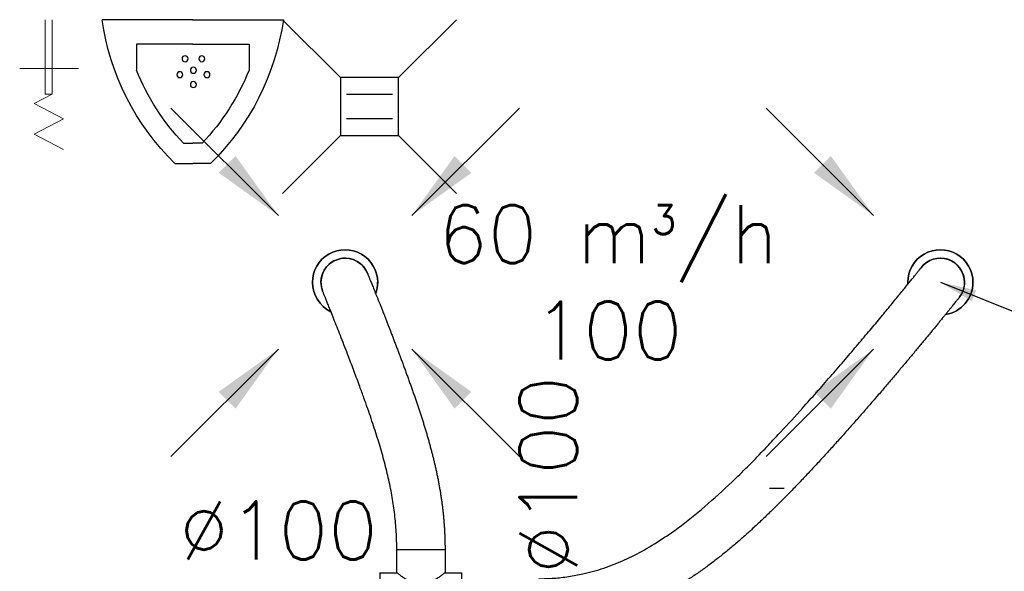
# Model space of a CAD drawing. Header units: millimetres. Extents: x 295542 to 440356, y 17772 to 133669.
# Tile 31 of 73: x 310079 to 312118, y 49944 to 51087. Entities that reach past the tile are written whole.
import ezdxf

# ---------------------------------------------------------------- set-up
doc = ezdxf.new("R2010")
doc.units = ezdxf.units.MM
for name, color, linetype in [('A-Wyposażenie-G', 12, 'Continuous'), ('FLUID-W3', 7, 'Continuous'), ('FLUID-W3-120-ARRGR', 7, 'Continuous'), ('FLUID-W3-120-DIM', 7, 'Continuous'), ('FLUID-W3-120-INF', 7, 'Continuous')]:
    doc.layers.add(name, color=color, linetype=linetype)
doc.styles.add('FDBES', font='simplex.shx')
doc.linetypes.add('ZIGZAG', pattern='A,0.0001,-0.2,[131,ltypeshp.shx,S=0.2,R=0,X=-0.2,Y=0],-0.4,[131,ltypeshp.shx,S=0.2,R=180,X=0.2,Y=0],-0.2', length=0.8001)
doc.dimstyles.new('FDBES', dxfattribs={"dimscale": 50, "dimtxt": 4, "dimasz": 2.5, "dimexe": 0.8, "dimexo": 2, "dimgap": 1, "dimtad": 1, "dimdsep": 46, "dimtxsty": 'FDBES', "dimcen": 2.5, "dimclrd": 4, "dimclre": 5, "dimadec": 0, "dimazin": 0, "dimtfac": 1, "dimtmove": 0, "dimatfit": 3, "dimfxl": 1, "dimarcsym": 0})

# ---------------------------------------------------------------- blocks, each defined once
blk = doc.blocks.new('ks')
at = {"color": 0}
for points in [[(-6, 6), (-18, 18)], [(6, 6), (18, 18)], [(-2.5, -4.78), (-2.5, 4.78)], [(2.5, -4.78), (2.5, 4.78)], [(-18, -18), (-6, -6)], [(6, -6), (18, -18)]]:
    blk.add_lwpolyline(points, dxfattribs=at)
blk.add_lwpolyline([(-6, 6), (-6, -6), (6, -6), (6, 6)], close=True, dxfattribs=at)
blk = doc.blocks.new('PISUAR')
for p, q in [((-26.72, 35.47), (-22.35, 35.47)), ((-17.97, 35.47), (-22.35, 35.47)), ((-24.64, 30.47), (-22.35, 30.47)), ((-20.06, 30.47), (-22.35, 30.47)), ((-36.24, 6), (-36.24, 12.41)), ((-8.45, 6), (-8.45, 12.41)), ((-22.29, 6), (-36.24, 6)), ((-22.4, 6), (-8.45, 6)), ((-22.29, 0), (-44.7, 0)), ((-22.4, 0), (0, 0))]:
    blk.add_line(p, q)
at = {"linetype": 'ByBlock'}
for centre in [(-22.19, 16), (-22.19, 16), (-22.19, 16), (-22.19, 16), (-22.19, 16), (-22.19, 16), (-22.19, 16), (-22.19, 16), (-22.19, 16), (-25.53, 13.56), (-25.53, 13.56), (-25.53, 13.56), (-25.53, 13.56), (-25.53, 13.56), (-25.53, 13.56), (-25.53, 13.56), (-25.53, 13.56), (-25.53, 13.56), (-22.19, 12.48), (-22.19, 12.48), (-22.19, 12.48), (-22.19, 12.48), (-22.19, 12.48), (-22.19, 12.48), (-22.19, 12.48), (-22.19, 12.48), (-22.19, 12.48), (-18.84, 13.56), (-18.84, 13.56), (-18.84, 13.56), (-18.84, 13.56), (-18.84, 13.56), (-18.84, 13.56), (-18.84, 13.56), (-18.84, 13.56), (-18.84, 13.56), (-24.25, 9.63), (-24.25, 9.63), (-24.25, 9.63), (-24.25, 9.63), (-24.25, 9.63), (-24.25, 9.63), (-24.25, 9.63), (-24.25, 9.63), (-24.25, 9.63), (-20.12, 9.63), (-20.12, 9.63), (-20.12, 9.63), (-20.12, 9.63), (-20.12, 9.63), (-20.12, 9.63), (-20.12, 9.63), (-20.12, 9.63), (-20.12, 9.63)]:
    blk.add_circle(centre, 0.734, dxfattribs=at)
for centre, radius, start, end in [((16.43, -8.68), 61.74, 134.347, 171.916), ((-61.13, -8.68), 61.74, 8.084, 45.653), ((16.43, -8.68), 56.74, 136.3686, 158.1794), ((-61.13, -8.68), 56.74, 21.8206, 43.6314)]:
    blk.add_arc(centre, radius, start, end, dxfattribs=at)
blk = doc.blocks.new('Zlaczka do weza')
at = {"color": 0, "lineweight": 0}
for p, q in [((20.22, 13.91), (20.22, -10.5)), ((41.09, 7.57), (34.78, -4.57)), ((41.09, 7.57), (47.4, -4.57)), ((53.71, 7.57), (47.4, -4.57)), ((0, 3), (30.84, 3)), ((0, 0), (30.84, 0)), ((30.84, 3), (34.78, -4.57)), ((30.84, 3), (30.84, 0))]:
    blk.add_line(p, q, dxfattribs=at)
blk = doc.blocks.new('A$7E8717E114230')
at = {"layer": 'A-Wyposażenie-G'}
for name, p, xscale, yscale, zscale, rotation in [('Zlaczka do weza', (0, -28.09), -0.5, 0.5, 0.5, 180), ('PISUAR', (0, -77.45), 0.8399999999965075, 0.8399999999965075, 0.8399999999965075, 270.0000000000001)]:
    blk.add_blockref(name, p, dxfattribs=dict(at, xscale=xscale, yscale=yscale, zscale=zscale, rotation=rotation))
at = {"layer": 'A-Wyposażenie-G', "xscale": -1}
blk.add_blockref('ks', (18, -95.29), dxfattribs=at)
blk = doc.blocks.new('*U288')
at = {"color": 0, "linetype": 'ByBlock', "lineweight": -2, "extrusion": (0, 0, -1)}
for major_axis, end_param in [((-67.5, 0), 3.141593), ((-10.5, -66.7), 1.415033), ((67.5, 0), 0.059345)]:
    blk.add_ellipse((0, 0), major_axis=major_axis, ratio=1, start_param=0, end_param=end_param, dxfattribs=at)
at = {"color": 0, "linetype": 'ByBlock', "lineweight": -2}
for major_axis, start_param, end_param in [((67.5, 0), 0, 3.141593), ((67.5, 0), 0, 3.141593), ((67.5, 0), 3.141593, 4.556626), ((67.5, 0), 3.141593, 4.556626), ((67.4, -4), 0, 0.059345), ((67.4, -4), 0, 0.059345)]:
    blk.add_ellipse((0, 0), major_axis=major_axis, ratio=1, start_param=start_param, end_param=end_param, dxfattribs=at)
at = {"color": 1, "linetype": 'Continuous', "lineweight": -2, "extrusion": (0, 0, -1)}
blk.add_ellipse((0, 0), major_axis=(-50, 0), ratio=1, start_param=0, end_param=2.493255, dxfattribs=at)
at = {"color": 1, "linetype": 'Continuous', "lineweight": -2}
for major_axis, end_param in [((39.9, 30.2), 2.493308), ((-50, 0), 0.648285)]:
    blk.add_ellipse((0, 0), major_axis=major_axis, ratio=1, start_param=0, end_param=end_param, dxfattribs=at)
blk = doc.blocks.new('*U289')
at = {"color": 0, "linetype": 'ByBlock', "lineweight": -2, "extrusion": (0, 0, -1)}
for major_axis, end_param in [((-67.5, 0), 3.141593), ((-63.3, -23.3), 0.352648), ((67.5, 0), 1.121451), ((50, 0), 0.353948)]:
    blk.add_ellipse((0, 0), major_axis=major_axis, ratio=1, start_param=0, end_param=end_param, dxfattribs=at)
at = {"color": 0, "linetype": 'ByBlock', "lineweight": -2}
for major_axis, start_param, end_param in [((67.5, 0), 0, 3.141593), ((67.5, 0), 0, 3.141593), ((67.5, 0), 3.141593, 3.494241), ((67.5, 0), 3.141593, 3.494241), ((29.3, -60.8), 0, 1.121451), ((29.3, -60.8), 0, 1.121451)]:
    blk.add_ellipse((0, 0), major_axis=major_axis, ratio=1, start_param=start_param, end_param=end_param, dxfattribs=at)
at = {"color": 1, "linetype": 'Continuous', "lineweight": -2, "extrusion": (0, 0, -1)}
for major_axis, end_param in [((-46.9, 17.3), 2.787645), ((50, 0), 0.353948)]:
    blk.add_ellipse((0, 0), major_axis=major_axis, ratio=1, start_param=0, end_param=end_param, dxfattribs=at)
at = {"color": 1, "linetype": 'Continuous', "lineweight": -2}
for major_axis, start_param, end_param in [((50, 0), 0, 2.787584), ((45.7, -20.2), 0.062696, 0.416644), ((45.7, -20.2), 0, 0.062696)]:
    blk.add_ellipse((0, 0), major_axis=major_axis, ratio=1, start_param=start_param, end_param=end_param, dxfattribs=at)
blk = doc.blocks.new('*U294')
at = {"color": 1, "linetype": 'Continuous', "lineweight": -2}
for p, q in [((50, 110), (-50, 110)), ((-85, 62.5), (-85, -62.5)), ((85, -62.5), (85, 62.5))]:
    blk.add_line(p, q, dxfattribs=at)
at = {"color": 0, "linetype": 'ByBlock', "lineweight": -2}
for p, q in [((-50, 62.5), (-50, 110)), ((50, 110), (50, 62.5)), ((-85, 62.5), (-50, 62.5)), ((50, 62.5), (85, 62.5)), ((85, -62.5), (-85, -62.5))]:
    blk.add_line(p, q, dxfattribs=at)
at = {"color": 1, "linetype": 'Continuous', "lineweight": -3}
for points, knots in [([(0, 37.5), (-1.7, 37.5), (-3.4, 37.6), (-6.8, 38.1), (-8.4, 38.4), (-13.4, 39.7), (-16.5, 40.9), (-21.1, 43), (-22.5, 43.7), (-25.4, 45.3), (-26.8, 46.1), (-29.4, 47.7), (-30.7, 48.4), (-33.1, 50), (-34.3, 50.8), (-36.4, 52.3), (-37.4, 53), (-39.4, 54.4), (-40.4, 55.1), (-42.2, 56.4), (-43, 57.1), (-44.6, 58.3), (-45.3, 58.8), (-46.6, 59.9), (-47.2, 60.3), (-48.2, 61.1), (-48.7, 61.4), (-49.3, 62), (-49.6, 62.2), (-49.9, 62.4), (-50, 62.5), (-50, 62.5)], [0, 0, 0, 0, 5.126835, 5.126835, 10.25367, 10.25367, 20.507339, 20.507339, 25.634174, 25.634174, 30.761009, 30.761009, 35.887843, 35.887843, 41.014678, 41.014678, 45.982059, 45.982059, 50.94944, 50.94944, 55.916822, 55.916822, 60.884203, 60.884203, 65.851584, 65.851584, 70.818965, 70.818965, 75.786346, 75.786346, 80.753728, 80.753728, 80.753728, 80.753728]), ([(50, 62.5), (50, 62.5), (49.9, 62.4), (49.6, 62.2), (49.3, 62), (48.7, 61.4), (48.2, 61.1), (47.2, 60.3), (46.6, 59.9), (45.3, 58.8), (44.6, 58.3), (43, 57.1), (42.2, 56.4), (40.4, 55.1), (39.4, 54.4), (37.4, 53), (36.4, 52.3), (34.3, 50.8), (33.1, 50), (30.7, 48.4), (29.4, 47.7), (26.8, 46.1), (25.4, 45.3), (22.5, 43.7), (21.1, 43), (16.5, 40.9), (13.4, 39.7), (8.4, 38.4), (6.8, 38.1), (3.4, 37.6), (1.7, 37.5), (0, 37.5)], [242.261183, 242.261183, 242.261183, 242.261183, 247.228564, 247.228564, 252.195945, 252.195945, 257.163326, 257.163326, 262.130707, 262.130707, 267.098089, 267.098089, 272.06547, 272.06547, 277.032851, 277.032851, 282.000232, 282.000232, 287.127067, 287.127067, 292.253902, 292.253902, 297.380736, 297.380736, 302.507571, 302.507571, 312.761241, 312.761241, 317.888075, 317.888075, 323.01491, 323.01491, 323.01491, 323.01491])]:
    blk.add_open_spline(points, degree=3, knots=knots, dxfattribs=at)
blk = doc.blocks.new('*U298')
at = {"color": 1, "linetype": 'Continuous', "lineweight": -2}
blk.add_line((-832, -713.9), (-832, -613.9), dxfattribs=at)
blk.add_ellipse((0, 0), major_axis=(39.9, -30.2), ratio=1, start_param=0, end_param=3.141593, dxfattribs=at)
at = {"color": 1, "linetype": 'ZIGZAG', "lineweight": -2, "ltscale": 50}
for points, knots in [([(-832, -613.9), (-821.3, -613.9), (-800.4, -613.1), (-769.9, -609.7), (-735.3, -603.3), (-696.8, -592.5), (-654.4, -575.7), (-612.6, -554.5), (-575.7, -531.7), (-534.1, -502.5), (-487.9, -465.5), (-429.4, -412.2), (-388.8, -371.3), (-362, -343.4), (-357.2, -338.3), (-344.9, -325.3), (-322.8, -301.6), (-290.6, -266.3), (-256.4, -227.9), (-227.7, -195.1), (-199.9, -163), (-173.4, -131.9), (-148.4, -102.2), (-125.2, -74.5), (-107.7, -53.3), (-94.9, -37.7), (-85.9, -26.8), (-77.6, -16.6), (-70.1, -7.3), (-63.3, 1.1), (-57.2, 8.5), (-52, 15), (-47.7, 20.4), (-44.3, 24.7), (-41.7, 27.8), (-40.2, 29.8), (-39.9, 30.2), (-39.9, 30.2)], [0, 0, 0, 0, 35.554963, 71.109927, 106.66489, 159.997335, 213.329781, 266.662226, 319.994671, 355.549634, 426.659561, 497.769488, 577.768156, 577.768156, 595.545638, 595.545638, 622.21186, 675.544305, 711.099269, 746.654232, 782.209196, 817.764159, 853.319123, 888.874086, 924.429049, 942.206531, 959.984013, 977.761495, 995.538976, 1013.316458, 1031.09394, 1048.871421, 1066.648903, 1084.426385, 1102.203867, 1119.981348, 1137.75883, 1137.75883, 1137.75883, 1137.75883]), ([(39.9, -30.2), (39.8, -30.2), (39.7, -30.3), (39.1, -31.1), (38.1, -32.4), (36.7, -34.1), (35, -36.3), (32.8, -39), (30.3, -42.1), (27.5, -45.6), (24.3, -49.6), (20.8, -54), (16.9, -58.7), (12.8, -63.9), (8.3, -69.4), (3.5, -75.2), (-1.5, -81.4), (-6.8, -87.9), (-12.4, -94.8), (-18.3, -101.9), (-24.4, -109.3), (-30.7, -117), (-37.3, -124.9), (-44, -133.1), (-51, -141.5), (-58.2, -150.1), (-65.6, -159), (-73.2, -168), (-81, -177.2), (-88.9, -186.6), (-97, -196.2), (-105.2, -205.9), (-113.6, -215.7), (-122.1, -225.6), (-130.7, -235.7), (-139.5, -245.8), (-148.4, -256), (-157.3, -266.3), (-166.3, -276.7), (-175.5, -287.1), (-184.7, -297.5), (-193.9, -307.9), (-203.2, -318.4), (-212.6, -328.8), (-222, -339.2), (-231.4, -349.6), (-240.9, -360), (-250.3, -370.3), (-259.8, -380.5), (-269.2, -390.6), (-278.7, -400.7), (-288.1, -410.6), (-297.5, -420.4), (-306.9, -430.2), (-316.3, -439.8), (-325.7, -449.3), (-335, -458.6), (-344.4, -467.9), (-353.7, -477), (-363.1, -486.1), (-372.4, -494.9), (-381.8, -503.7), (-391.2, -512.3), (-400.6, -520.8), (-410, -529.2), (-419.4, -537.4), (-428.9, -545.5), (-438.3, -553.4), (-447.9, -561.2), (-457.4, -568.8), (-467, -576.3), (-476.6, -583.6), (-486.2, -590.7), (-495.9, -597.7), (-505.7, -604.5), (-515.5, -611.2), (-525.3, -617.7), (-535.2, -624), (-545.2, -630.1), (-555.2, -636.1), (-565.3, -641.8), (-575.5, -647.4), (-585.7, -652.8), (-596, -657.9), (-606.4, -662.9), (-616.9, -667.7), (-627.4, -672.2), (-638, -676.6), (-648.7, -680.7), (-659.5, -684.6), (-670.4, -688.3), (-681.4, -691.7), (-692.4, -694.9), (-703.5, -697.9), (-714.8, -700.6), (-726.1, -703.1), (-737.5, -705.4), (-749, -707.3), (-760.6, -709.1), (-772.2, -710.5), (-784, -711.7), (-795.9, -712.7), (-807.8, -713.4), (-819.9, -713.8), (-827.9, -713.8), (-832, -713.9)], [0, 0, 0, 0, 1.096322, 2.165717, 3.212548, 4.241138, 5.25571, 6.260354, 7.258966, 8.255212, 9.252483, 10.253891, 11.262219, 12.279953, 13.309243, 14.351937, 15.409584, 16.483452, 17.574543, 18.68361, 19.811188, 20.957622, 22.123034, 23.307423, 24.510605, 25.732279, 26.972019, 28.229302, 29.503489, 30.793867, 32.099646, 33.419956, 34.753888, 36.100463, 37.458663, 38.827405, 40.205599, 41.592091, 42.985711, 44.385268, 45.789533, 47.197257, 48.607184, 50.018023, 51.428494, 52.837289, 54.243097, 55.644605, 57.04048, 58.429383, 59.810004, 61.181193, 62.542865, 63.895191, 65.238311, 66.572364, 67.89749, 69.213845, 70.521567, 71.820815, 73.111739, 74.394493, 75.669251, 76.936174, 78.195431, 79.447214, 80.691715, 81.929119, 83.159623, 84.383433, 85.600767, 86.811862, 88.016965, 89.216328, 90.410209, 91.598887, 92.782638, 93.961751, 95.136522, 96.307281, 97.474366, 98.638129, 99.798918, 100.957087, 102.113029, 103.267148, 104.419869, 105.571593, 106.722735, 107.873753, 109.025133, 110.177349, 111.330868, 112.486181, 113.643803, 114.804296, 115.968182, 117.136029, 118.3084, 119.485879, 120.669072, 121.858586, 123.055067, 124.259162, 125.471539, 125.471539, 125.471539, 125.471539])]:
    blk.add_open_spline(points, degree=3, knots=knots, dxfattribs=at)
blk = doc.blocks.new('*U299')
at = {"color": 1, "linetype": 'Continuous', "lineweight": -2}
blk.add_line((207, -553.9), (107, -553.9), dxfattribs=at)
blk.add_ellipse((0, 0), major_axis=(46.9, 17.3), ratio=1, start_param=0, end_param=3.141593, dxfattribs=at)
at = {"color": 1, "linetype": 'ZIGZAG', "lineweight": -2, "ltscale": 50}
for points, knots in [([(46.9, 17.3), (46.9, 17.3), (47, 17.2), (47.3, 16.4), (47.8, 15.2), (48.4, 13.6), (49.3, 11.5), (50.3, 9), (51.5, 6), (52.9, 2.7), (54.4, -1), (56, -5.1), (57.8, -9.6), (59.8, -14.4), (61.8, -19.5), (64, -24.9), (66.3, -30.7), (68.7, -36.7), (71.2, -43), (73.8, -49.5), (76.5, -56.3), (79.2, -63.3), (82.1, -70.6), (85, -78), (88, -85.6), (91, -93.4), (94, -101.3), (97.2, -109.4), (100.3, -117.6), (103.5, -125.9), (106.7, -134.2), (109.9, -142.7), (113.1, -151.2), (116.3, -159.8), (119.5, -168.4), (122.7, -177.1), (125.9, -185.7), (129, -194.4), (132.1, -203), (135.2, -211.6), (138.3, -220.1), (141.3, -228.6), (144.2, -237.1), (147.1, -245.5), (149.9, -253.9), (152.7, -262.2), (155.5, -270.6), (158.2, -278.9), (160.8, -287.1), (163.4, -295.4), (165.9, -303.6), (168.4, -311.9), (170.8, -320.1), (173.2, -328.3), (175.4, -336.5), (177.7, -344.7), (179.8, -352.8), (181.9, -361), (183.9, -369.2), (185.8, -377.4), (187.7, -385.6), (189.5, -393.8), (191.2, -402), (192.9, -410.3), (194.4, -418.5), (195.9, -426.8), (197.3, -435), (198.6, -443.3), (199.8, -451.6), (200.9, -460), (202, -468.4), (202.9, -476.8), (203.8, -485.2), (204.5, -493.6), (205.2, -502.1), (205.8, -510.7), (206.2, -519.2), (206.6, -527.8), (206.8, -536.5), (207, -545.1), (207, -551), (207, -553.9)], [0, 0, 0, 0, 0.79312, 1.571795, 2.339763, 3.100582, 3.857567, 4.613756, 5.371878, 6.134335, 6.903199, 7.68021, 8.46679, 9.264074, 10.072899, 10.893867, 11.727336, 12.573468, 13.432225, 14.303414, 15.186699, 16.081607, 16.987541, 17.903828, 18.829688, 19.764266, 20.706636, 21.65581, 22.610757, 23.57038, 24.533555, 25.499128, 26.465892, 27.432617, 28.398073, 29.360993, 30.320081, 31.274051, 32.221591, 33.161389, 34.092736, 35.015915, 35.931395, 36.839582, 37.740901, 38.635749, 39.524528, 40.40763, 41.285429, 42.158296, 43.026602, 43.89071, 44.750959, 45.607701, 46.461254, 47.311955, 48.160131, 49.00609, 49.850132, 50.692559, 51.533674, 52.37377, 53.213125, 54.052016, 54.890728, 55.729523, 56.568694, 57.408493, 58.249191, 59.09106, 59.934348, 60.779344, 61.626298, 62.475484, 63.327166, 64.18162, 65.039119, 65.899942, 66.764366, 67.63268, 68.505171, 68.505171, 68.505171, 68.505171]), ([(107, -553.9), (107, -541.5), (106.3, -517), (103.1, -481), (97.9, -445.2), (90.8, -409.3), (81.9, -372.9), (71.4, -335.7), (59.2, -297.3), (49, -267.5), (42.1, -248), (39.9, -242), (36.2, -231.7), (29.6, -213.4), (18.8, -184.6), (8.4, -157.1), (-0.5, -133.9), (-8, -114.8), (-15, -96.8), (-21.7, -80), (-26.7, -67.2), (-31, -56.7), (-34.4, -48.1), (-37.9, -39.6), (-40.8, -32.2), (-43, -26.9), (-44.5, -23.2), (-45.6, -20.6), (-46.3, -18.7), (-46.8, -17.6), (-46.9, -17.3), (-46.9, -17.3)], [0, 0, 0, 0, 40.186448, 80.372897, 120.559345, 160.745793, 200.932242, 241.11869, 281.305138, 321.491587, 331.538199, 339.073158, 339.073158, 361.678035, 391.817871, 421.957707, 442.050932, 462.144156, 482.23738, 502.330604, 522.423828, 532.47044, 547.540359, 562.610277, 577.680195, 592.750113, 602.796725, 612.843337, 622.889949, 632.936561, 642.983173, 642.983173, 642.983173, 642.983173])]:
    blk.add_open_spline(points, degree=3, knots=knots, dxfattribs=at)
blk = doc.blocks.new('*U38')
at = {"color": 1}
blk.add_leader([(0, 0), (-22.27, 22.27)], dimstyle='FDBES', override={"dimscale": 6, "dimclrd": 1}, dxfattribs=at)
blk.add_leader([(0, 0), (-22.27, 22.27)], dimstyle='FDBES', override={"dimscale": 6, "dimclrd": 1}, dxfattribs=at)
blk.add_leader([(0, 0), (-22.27, 22.27)], dimstyle='FDBES', override={"dimscale": 6, "dimclrd": 1}, dxfattribs=at)
blk.add_leader([(0, 0), (-22.27, 22.27)], dimstyle='FDBES', override={"dimscale": 6, "dimclrd": 1}, dxfattribs=at)
blk.add_leader([(0, 0), (-22.27, 22.27)], dimstyle='FDBES', override={"dimscale": 6, "dimclrd": 1}, dxfattribs=at)
blk.add_leader([(0, 0), (-22.27, 22.27)], dimstyle='FDBES', override={"dimscale": 6, "dimclrd": 1}, dxfattribs=at)
blk.add_leader([(0, 0), (-22.27, 22.27)], dimstyle='FDBES', override={"dimscale": 6, "dimclrd": 1}, dxfattribs=at)
blk.add_leader([(0, 0), (-22.27, 22.27)], dimstyle='FDBES', override={"dimscale": 6, "dimclrd": 1}, dxfattribs=at)
blk.add_leader([(0, 0), (-22.27, 22.27)], dimstyle='FDBES', override={"dimscale": 6, "dimclrd": 1}, dxfattribs=at)
blk.add_leader([(0, 0), (-22.27, 22.27)], dimstyle='FDBES', override={"dimscale": 6, "dimclrd": 1}, dxfattribs=at)
blk.add_leader([(0, 0), (-22.27, 22.27)], dimstyle='FDBES', override={"dimscale": 6, "dimclrd": 1}, dxfattribs=at)
blk.add_leader([(0, 0), (-22.27, 22.27)], dimstyle='FDBES', override={"dimscale": 6, "dimclrd": 1}, dxfattribs=at)
blk.add_leader([(0, 0), (-22.27, 22.27)], dimstyle='FDBES', override={"dimscale": 6, "dimclrd": 1}, dxfattribs=at)
blk.add_leader([(0, 0), (-22.27, 22.27)], dimstyle='FDBES', override={"dimscale": 6, "dimclrd": 1}, dxfattribs=at)
blk.add_leader([(0, 0), (-22.27, 22.27)], dimstyle='FDBES', override={"dimscale": 6, "dimclrd": 1}, dxfattribs=at)
blk.add_leader([(0, 0), (-22.27, 22.27)], dimstyle='FDBES', override={"dimscale": 6, "dimclrd": 1}, dxfattribs=at)
blk.add_leader([(0, 0), (-22.27, 22.27)], dimstyle='FDBES', override={"dimscale": 6, "dimclrd": 1}, dxfattribs=at)
blk = doc.blocks.new('*U40')
at = {"color": 1}
blk.add_leader([(0, 0), (-22.27, -22.27)], dimstyle='FDBES', override={"dimscale": 6, "dimclrd": 1}, dxfattribs=at)
blk.add_leader([(0, 0), (-22.27, -22.27)], dimstyle='FDBES', override={"dimscale": 6, "dimclrd": 1}, dxfattribs=at)
blk.add_leader([(0, 0), (-22.27, -22.27)], dimstyle='FDBES', override={"dimscale": 6, "dimclrd": 1}, dxfattribs=at)
blk.add_leader([(0, 0), (-22.27, -22.27)], dimstyle='FDBES', override={"dimscale": 6, "dimclrd": 1}, dxfattribs=at)
blk.add_leader([(0, 0), (-22.27, -22.27)], dimstyle='FDBES', override={"dimscale": 6, "dimclrd": 1}, dxfattribs=at)
blk.add_leader([(0, 0), (-22.27, -22.27)], dimstyle='FDBES', override={"dimscale": 6, "dimclrd": 1}, dxfattribs=at)
blk.add_leader([(0, 0), (-22.27, -22.27)], dimstyle='FDBES', override={"dimscale": 6, "dimclrd": 1}, dxfattribs=at)
blk.add_leader([(0, 0), (-22.27, -22.27)], dimstyle='FDBES', override={"dimscale": 6, "dimclrd": 1}, dxfattribs=at)
blk.add_leader([(0, 0), (-22.27, -22.27)], dimstyle='FDBES', override={"dimscale": 6, "dimclrd": 1}, dxfattribs=at)
blk.add_leader([(0, 0), (-22.27, -22.27)], dimstyle='FDBES', override={"dimscale": 6, "dimclrd": 1}, dxfattribs=at)
blk.add_leader([(0, 0), (-22.27, -22.27)], dimstyle='FDBES', override={"dimscale": 6, "dimclrd": 1}, dxfattribs=at)
blk.add_leader([(0, 0), (-22.27, -22.27)], dimstyle='FDBES', override={"dimscale": 6, "dimclrd": 1}, dxfattribs=at)
blk.add_leader([(0, 0), (-22.27, -22.27)], dimstyle='FDBES', override={"dimscale": 6, "dimclrd": 1}, dxfattribs=at)
blk.add_leader([(0, 0), (-22.27, -22.27)], dimstyle='FDBES', override={"dimscale": 6, "dimclrd": 1}, dxfattribs=at)
blk.add_leader([(0, 0), (-22.27, -22.27)], dimstyle='FDBES', override={"dimscale": 6, "dimclrd": 1}, dxfattribs=at)
blk.add_leader([(0, 0), (-22.27, -22.27)], dimstyle='FDBES', override={"dimscale": 6, "dimclrd": 1}, dxfattribs=at)
blk.add_leader([(0, 0), (-22.27, -22.27)], dimstyle='FDBES', override={"dimscale": 6, "dimclrd": 1}, dxfattribs=at)
blk = doc.blocks.new('*U41')
at = {"color": 1}
blk.add_leader([(0, 0), (22.27, 22.27)], dimstyle='FDBES', override={"dimscale": 6, "dimclrd": 1}, dxfattribs=at)
blk.add_leader([(0, 0), (22.27, 22.27)], dimstyle='FDBES', override={"dimscale": 6, "dimclrd": 1}, dxfattribs=at)
blk.add_leader([(0, 0), (22.27, 22.27)], dimstyle='FDBES', override={"dimscale": 6, "dimclrd": 1}, dxfattribs=at)
blk.add_leader([(0, 0), (22.27, 22.27)], dimstyle='FDBES', override={"dimscale": 6, "dimclrd": 1}, dxfattribs=at)
blk.add_leader([(0, 0), (22.27, 22.27)], dimstyle='FDBES', override={"dimscale": 6, "dimclrd": 1}, dxfattribs=at)
blk.add_leader([(0, 0), (22.27, 22.27)], dimstyle='FDBES', override={"dimscale": 6, "dimclrd": 1}, dxfattribs=at)
blk.add_leader([(0, 0), (22.27, 22.27)], dimstyle='FDBES', override={"dimscale": 6, "dimclrd": 1}, dxfattribs=at)
blk.add_leader([(0, 0), (22.27, 22.27)], dimstyle='FDBES', override={"dimscale": 6, "dimclrd": 1}, dxfattribs=at)
blk.add_leader([(0, 0), (22.27, 22.27)], dimstyle='FDBES', override={"dimscale": 6, "dimclrd": 1}, dxfattribs=at)
blk.add_leader([(0, 0), (22.27, 22.27)], dimstyle='FDBES', override={"dimscale": 6, "dimclrd": 1}, dxfattribs=at)
blk.add_leader([(0, 0), (22.27, 22.27)], dimstyle='FDBES', override={"dimscale": 6, "dimclrd": 1}, dxfattribs=at)
blk.add_leader([(0, 0), (22.27, 22.27)], dimstyle='FDBES', override={"dimscale": 6, "dimclrd": 1}, dxfattribs=at)
blk.add_leader([(0, 0), (22.27, 22.27)], dimstyle='FDBES', override={"dimscale": 6, "dimclrd": 1}, dxfattribs=at)
blk.add_leader([(0, 0), (22.27, 22.27)], dimstyle='FDBES', override={"dimscale": 6, "dimclrd": 1}, dxfattribs=at)
blk.add_leader([(0, 0), (22.27, 22.27)], dimstyle='FDBES', override={"dimscale": 6, "dimclrd": 1}, dxfattribs=at)
blk = doc.blocks.new('*U42')
at = {"color": 1}
blk.add_leader([(0, 0), (-22.27, 22.27)], dimstyle='FDBES', override={"dimscale": 6, "dimclrd": 1}, dxfattribs=at)
blk.add_leader([(0, 0), (-22.27, 22.27)], dimstyle='FDBES', override={"dimscale": 6, "dimclrd": 1}, dxfattribs=at)
blk.add_leader([(0, 0), (-22.27, 22.27)], dimstyle='FDBES', override={"dimscale": 6, "dimclrd": 1}, dxfattribs=at)
blk.add_leader([(0, 0), (-22.27, 22.27)], dimstyle='FDBES', override={"dimscale": 6, "dimclrd": 1}, dxfattribs=at)
blk.add_leader([(0, 0), (-22.27, 22.27)], dimstyle='FDBES', override={"dimscale": 6, "dimclrd": 1}, dxfattribs=at)
blk.add_leader([(0, 0), (-22.27, 22.27)], dimstyle='FDBES', override={"dimscale": 6, "dimclrd": 1}, dxfattribs=at)
blk.add_leader([(0, 0), (-22.27, 22.27)], dimstyle='FDBES', override={"dimscale": 6, "dimclrd": 1}, dxfattribs=at)
blk.add_leader([(0, 0), (-22.27, 22.27)], dimstyle='FDBES', override={"dimscale": 6, "dimclrd": 1}, dxfattribs=at)
blk.add_leader([(0, 0), (-22.27, 22.27)], dimstyle='FDBES', override={"dimscale": 6, "dimclrd": 1}, dxfattribs=at)
blk.add_leader([(0, 0), (-22.27, 22.27)], dimstyle='FDBES', override={"dimscale": 6, "dimclrd": 1}, dxfattribs=at)
blk.add_leader([(0, 0), (-22.27, 22.27)], dimstyle='FDBES', override={"dimscale": 6, "dimclrd": 1}, dxfattribs=at)
blk.add_leader([(0, 0), (-22.27, 22.27)], dimstyle='FDBES', override={"dimscale": 6, "dimclrd": 1}, dxfattribs=at)
blk.add_leader([(0, 0), (-22.27, 22.27)], dimstyle='FDBES', override={"dimscale": 6, "dimclrd": 1}, dxfattribs=at)
blk.add_leader([(0, 0), (-22.27, 22.27)], dimstyle='FDBES', override={"dimscale": 6, "dimclrd": 1}, dxfattribs=at)
blk.add_leader([(0, 0), (-22.27, 22.27)], dimstyle='FDBES', override={"dimscale": 6, "dimclrd": 1}, dxfattribs=at)
blk = doc.blocks.new('*U43')
at = {"color": 1}
blk.add_leader([(0, 0), (22.27, -22.27)], dimstyle='FDBES', override={"dimscale": 6, "dimclrd": 1}, dxfattribs=at)
blk.add_leader([(0, 0), (22.27, -22.27)], dimstyle='FDBES', override={"dimscale": 6, "dimclrd": 1}, dxfattribs=at)
blk.add_leader([(0, 0), (22.27, -22.27)], dimstyle='FDBES', override={"dimscale": 6, "dimclrd": 1}, dxfattribs=at)
blk.add_leader([(0, 0), (22.27, -22.27)], dimstyle='FDBES', override={"dimscale": 6, "dimclrd": 1}, dxfattribs=at)
blk.add_leader([(0, 0), (22.27, -22.27)], dimstyle='FDBES', override={"dimscale": 6, "dimclrd": 1}, dxfattribs=at)
blk.add_leader([(0, 0), (22.27, -22.27)], dimstyle='FDBES', override={"dimscale": 6, "dimclrd": 1}, dxfattribs=at)
blk.add_leader([(0, 0), (22.27, -22.27)], dimstyle='FDBES', override={"dimscale": 6, "dimclrd": 1}, dxfattribs=at)
blk.add_leader([(0, 0), (22.27, -22.27)], dimstyle='FDBES', override={"dimscale": 6, "dimclrd": 1}, dxfattribs=at)
blk.add_leader([(0, 0), (22.27, -22.27)], dimstyle='FDBES', override={"dimscale": 6, "dimclrd": 1}, dxfattribs=at)
blk.add_leader([(0, 0), (22.27, -22.27)], dimstyle='FDBES', override={"dimscale": 6, "dimclrd": 1}, dxfattribs=at)
blk.add_leader([(0, 0), (22.27, -22.27)], dimstyle='FDBES', override={"dimscale": 6, "dimclrd": 1}, dxfattribs=at)
blk.add_leader([(0, 0), (22.27, -22.27)], dimstyle='FDBES', override={"dimscale": 6, "dimclrd": 1}, dxfattribs=at)
blk.add_leader([(0, 0), (22.27, -22.27)], dimstyle='FDBES', override={"dimscale": 6, "dimclrd": 1}, dxfattribs=at)
blk.add_leader([(0, 0), (22.27, -22.27)], dimstyle='FDBES', override={"dimscale": 6, "dimclrd": 1}, dxfattribs=at)
blk.add_leader([(0, 0), (22.27, -22.27)], dimstyle='FDBES', override={"dimscale": 6, "dimclrd": 1}, dxfattribs=at)
blk = doc.blocks.new('*U44')
at = {"color": 1}
blk.add_leader([(0, 0), (-22.27, -22.27)], dimstyle='FDBES', override={"dimscale": 6, "dimclrd": 1}, dxfattribs=at)
blk.add_leader([(0, 0), (-22.27, -22.27)], dimstyle='FDBES', override={"dimscale": 6, "dimclrd": 1}, dxfattribs=at)
blk.add_leader([(0, 0), (-22.27, -22.27)], dimstyle='FDBES', override={"dimscale": 6, "dimclrd": 1}, dxfattribs=at)
blk.add_leader([(0, 0), (-22.27, -22.27)], dimstyle='FDBES', override={"dimscale": 6, "dimclrd": 1}, dxfattribs=at)
blk.add_leader([(0, 0), (-22.27, -22.27)], dimstyle='FDBES', override={"dimscale": 6, "dimclrd": 1}, dxfattribs=at)
blk.add_leader([(0, 0), (-22.27, -22.27)], dimstyle='FDBES', override={"dimscale": 6, "dimclrd": 1}, dxfattribs=at)
blk.add_leader([(0, 0), (-22.27, -22.27)], dimstyle='FDBES', override={"dimscale": 6, "dimclrd": 1}, dxfattribs=at)
blk.add_leader([(0, 0), (-22.27, -22.27)], dimstyle='FDBES', override={"dimscale": 6, "dimclrd": 1}, dxfattribs=at)
blk.add_leader([(0, 0), (-22.27, -22.27)], dimstyle='FDBES', override={"dimscale": 6, "dimclrd": 1}, dxfattribs=at)
blk.add_leader([(0, 0), (-22.27, -22.27)], dimstyle='FDBES', override={"dimscale": 6, "dimclrd": 1}, dxfattribs=at)
blk.add_leader([(0, 0), (-22.27, -22.27)], dimstyle='FDBES', override={"dimscale": 6, "dimclrd": 1}, dxfattribs=at)
blk.add_leader([(0, 0), (-22.27, -22.27)], dimstyle='FDBES', override={"dimscale": 6, "dimclrd": 1}, dxfattribs=at)
blk.add_leader([(0, 0), (-22.27, -22.27)], dimstyle='FDBES', override={"dimscale": 6, "dimclrd": 1}, dxfattribs=at)
blk.add_leader([(0, 0), (-22.27, -22.27)], dimstyle='FDBES', override={"dimscale": 6, "dimclrd": 1}, dxfattribs=at)
blk.add_leader([(0, 0), (-22.27, -22.27)], dimstyle='FDBES', override={"dimscale": 6, "dimclrd": 1}, dxfattribs=at)
blk = doc.blocks.new('*U565')
at = {"color": 5}
blk.add_leader([(0, 0), (110.15, -44.02)], dimstyle='FDBES', override={"dimscale": 3, "dimclrd": 5}, dxfattribs=at)
blk.add_leader([(0, 0), (110.15, -44.02)], dimstyle='FDBES', override={"dimscale": 3, "dimclrd": 5}, dxfattribs=at)

msp = doc.modelspace()

# ---------------------------------------------------------------- linework, layer by layer
msp.add_line((311662.36, 50116.045), (311632.36, 50116.045))

# ---------------------------------------------------------------- block references
at = {"xscale": -10, "yscale": 10, "zscale": 10, "rotation": 89.99999999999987}
msp.add_blockref('A$7E8717E114230', (309850.642, 51086.999), dxfattribs=at)
at = {"layer": 'FLUID-W3', "color": 1, "linetype": 'Continuous', "extrusion": (0, 0, -1)}
for name, p in [('*U289', (-310752.964, 50543.03, -2650)), ('*U288', (-311985.952, 50543.03, -2650))]:
    msp.add_blockref(name, p, dxfattribs=at)
at = {"layer": 'FLUID-W3', "color": 1, "linetype": 'Continuous'}
for name, p in [('*U299', (310752.964, 50543.03, 2650)), ('*U298', (311985.952, 50543.03, 2650)), ('*U294', (310910, 49879.17, 2862.5))]:
    msp.add_blockref(name, p, dxfattribs=at)
at = {"layer": 'FLUID-W3-120-ARRGR', "xscale": 10, "yscale": 10, "zscale": 10}
for name, p in [('*U42', (310614.753, 50681.24, 2630)), ('*U41', (310891.174, 50681.24, 2630)), ('*U38', (311847.742, 50681.24, 2630)), ('*U44', (310614.753, 50404.819, 2630)), ('*U43', (310891.174, 50404.819, 2630)), ('*U40', (311847.742, 50404.819, 2630))]:
    msp.add_blockref(name, p, dxfattribs=at)
at = {"layer": 'FLUID-W3-120-INF', "linetype": 'ByBlock', "xscale": 10, "yscale": 10, "zscale": 10}
msp.add_blockref('*U565', (311985.952, 50543.03, 2650), dxfattribs=at)

# ---------------------------------------------------------------- texts
at = {"layer": 'FLUID-W3-120-ARRGR', "color": 3, "insert": (311297.607, 50543.03, 2630), "char_height": 120, "attachment_point": 5, "style": 'FDBES'}
msp.add_mtext('60 m{\\A2;\\H0.5x;3}/h\\P100', dxfattribs=at)
at = {"layer": 'FLUID-W3-120-DIM', "color": 3, "insert": (311174, 50144.17, 2862.5), "char_height": 120, "attachment_point": 5, "rotation": 90, "style": 'FDBES'}
msp.add_mtext('∅100\\P', dxfattribs=at)
at = {"layer": 'FLUID-W3-120-DIM', "color": 3, "insert": (310615, 50029.17, 2862.5), "char_height": 120, "attachment_point": 5, "style": 'FDBES'}
msp.add_mtext('∅100\\P', dxfattribs=at)

doc.saveas('drawing.dxf')
